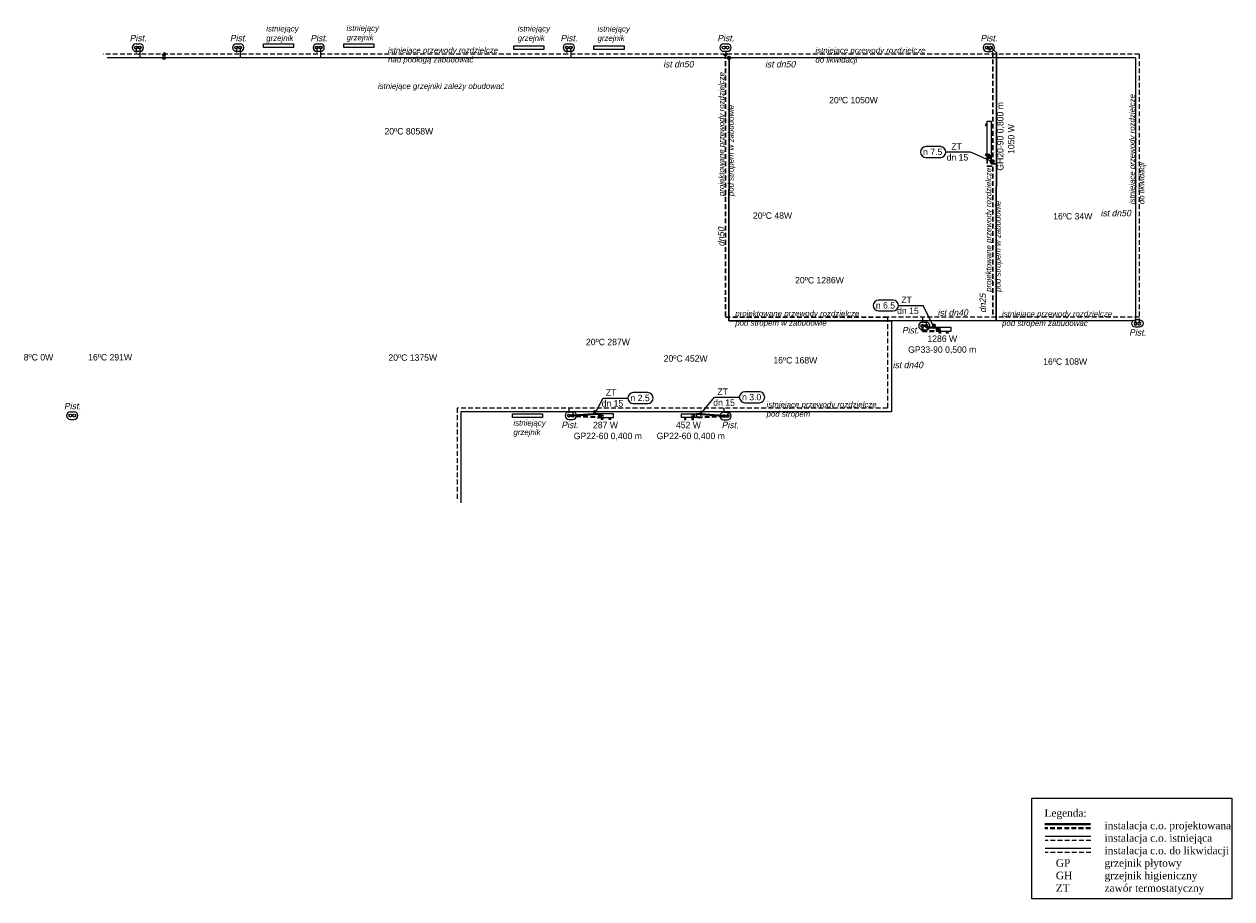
# Model space of a CAD drawing. Header units: millimetres. Extents: x 140532 to 182405, y -11883 to 1516.
# Tile 22 of 23: x 166638 to 169856, y -11883 to -9552. Entities that reach past the tile are written whole.
import ezdxf

# ---------------------------------------------------------------- set-up
doc = ezdxf.new("R2010")
doc.units = ezdxf.units.MM
doc.linetypes.add('CHSW', pattern=[0])
doc.linetypes.add('DASHED', pattern=[19.05, 12.7, -6.35])
for name, color, linetype, lineweight in [('SAN_Armatura CO na rzucie', 7, 'Continuous', 13), ('SAN_ETYKIETY_ARMATURY_NA_RZUCIE', 7, 'Continuous', 0), ('SAN_Grzejniki CO na rzucie', 7, 'Continuous', 13), ('SAN_PIONY_C_O__NA_RZUCIE', 8, 'Continuous', 0), ('SAN_Przewody powrotne CO na rzucie', 5, 'Continuous', 40), ('SAN_Przewody zasilające CO na rzucie', 1, 'Continuous', 40), ('SAN_PRZEWODY_POWROTNE_C_O__NA_RZUCIE', 5, 'Continuous', 25), ('SAN_PRZEWODY_ZASILAJACE_C_O__NA_RZUCIE', 1, 'Continuous', 25), ('woda opis', 7, 'Continuous', 25)]:
    doc.layers.add(name, color=color, linetype=linetype, lineweight=lineweight)
doc.layers.add('SAN_Etykiety armatury CO na rzucie', color=7, linetype='Continuous')
doc.layers.add('SAN_Etykiety pomieszczeń na rzucie', color=7, linetype='Continuous')
doc.styles.add('Etykiety armatury CO na rzucie', font='txt')
doc.styles.add('Etykiety pomieszczeń na rzucie', font='txt')
doc.styles.add('ETYKIETY_ARMATURY_NA_RZUCIE', font='txt', dxfattribs={"oblique": 12, "height": 180})
doc.styles.add('Grzejniki CO na rzucie', font='txt')

# ---------------------------------------------------------------- blocks, each defined once
blk = doc.blocks.new('COSUPPLYRETURN10')
at = {"layer": 'SAN_PIONY_C_O__NA_RZUCIE', "lineweight": 0}
for p, q in [((-50, 100), (50, 100)), ((-50, -100), (50, -100))]:
    blk.add_line(p, q, dxfattribs=at)
for centre, start, end in [((-50, 0), 90, 270), ((50, 0), 270, 90)]:
    blk.add_arc(centre, 100, start, end, dxfattribs=at)
at = {"layer": 'SAN_PRZEWODY_POWROTNE_C_O__NA_RZUCIE', "lineweight": 13}
blk.add_circle((-50, 0), 40, dxfattribs=at)
at = {"layer": 'SAN_PRZEWODY_ZASILAJACE_C_O__NA_RZUCIE', "lineweight": 13}
blk.add_circle((50, 0), 40, dxfattribs=at)
blk = doc.blocks.new('ZAWTERM_P')
at = {"layer": 'SAN_Armatura CO na rzucie'}
blk.add_lwpolyline([(-20, 20), (-30, 60), (30, 60), (20, 20)], dxfattribs=at)
blk.add_circle((0, 0), 30, dxfattribs=at)
blk.add_ellipse((0, 60), major_axis=(30, 0), ratio=0.666667, start_param=0, end_param=3.141593, dxfattribs=at)
blk = doc.blocks.new('INNY_P_ALH_RIGHT_P_60_50_40_30_10')
at = {"layer": 'SAN_Grzejniki CO na rzucie', "color": 9}
for p, q in [((170, -70), (70, -70)), ((170, -110), (70, -110)), ((170, -90), (110, -90)), ((170, -130), (110, -130))]:
    blk.add_line(p, q, dxfattribs=at)
at = {"layer": 'SAN_Grzejniki CO na rzucie'}
for points in [[(-120, -50), (-120, 0), (-80, 0), (-80, -50)], [(80, -50), (80, 0), (120, 0), (120, -50)], [(-200, -150), (200, -150), (200, -50), (-200, -50), (-200, -150)]]:
    blk.add_lwpolyline(points, dxfattribs=at)
blk = doc.blocks.new('INNY_P_ALH_RIGHT_P_60_50_100_30_10')
at = {"layer": 'SAN_Grzejniki CO na rzucie', "color": 9}
for p, q in [((470, -70), (370, -70)), ((470, -110), (370, -110)), ((470, -90), (410, -90)), ((470, -130), (410, -130))]:
    blk.add_line(p, q, dxfattribs=at)
at = {"layer": 'SAN_Grzejniki CO na rzucie'}
for points in [[(-420, -50), (-420, 0), (-380, 0), (-380, -50)], [(380, -50), (380, 0), (420, 0), (420, -50)], [(-500, -150), (500, -150), (500, -50), (-500, -50), (-500, -150)]]:
    blk.add_lwpolyline(points, dxfattribs=at)

msp = doc.modelspace()

# ---------------------------------------------------------------- linework, layer by layer
for points in [[(167274.9, -9604.1), (167354.9, -9604.1), (167354.9, -9614.1), (167274.9, -9614.1)], [(167488.9, -9604.1), (167568.9, -9604.1), (167568.9, -9614.1), (167488.9, -9614.1)], [(167941.9, -9609.1), (168021.9, -9609.1), (168021.9, -9619.1), (167941.9, -9619.1)], [(168155.9, -9609.1), (168235.9, -9609.1), (168235.9, -9619.1), (168155.9, -9619.1)], [(167938.9, -10590.1), (168018.9, -10590.1), (168018.9, -10600.1), (167938.9, -10600.1)]]:
    msp.add_lwpolyline(points, close=True)
at = {"lineweight": 0}
msp.add_lwpolyline([(169322.6, -11614.7), (169855.5, -11614.7), (169855.5, -11883.3), (169322.6, -11883.3)], close=True, dxfattribs=at)
at = {"layer": 'SAN_Etykiety armatury CO na rzucie'}
for p, q in [((169159, -9892.6), (169093.4, -9892.6)), ((169213.9, -9917.2), (169159, -9892.6)), ((168967.5, -10301.6), (169033.1, -10301.6)), ((169061.8, -10359.6), (169033.1, -10301.6)), ((168157.9, -10590.1), (168180.2, -10548.4)), ((168180.2, -10548.4), (168245.8, -10548.4)), ((168440.9, -10590.1), (168477.4, -10546.4)), ((168477.6, -10546.4), (168543.1, -10546.4))]:
    msp.add_line(p, q, dxfattribs=at)
for points in [[(169025.5, -9892.6), (169025.5, -9885.3), (169032.8, -9878), (169040.1, -9878), (169040.1, -9878), (169059.5, -9878), (169059.5, -9878), (169078.9, -9878), (169078.9, -9878), (169086.2, -9878), (169093.4, -9885.3), (169093.4, -9892.6), (169093.4, -9892.6), (169093.4, -9892.6), (169093.4, -9892.6), (169093.4, -9892.6), (169093.4, -9892.6), (169093.4, -9899.8), (169086.2, -9907.1), (169078.9, -9907.1), (169078.9, -9907.1), (169059.5, -9907.1), (169059.5, -9907.1), (169040.1, -9907.1), (169040.1, -9907.1), (169032.8, -9907.1), (169025.5, -9899.8), (169025.5, -9892.6), (169025.5, -9892.6), (169025.5, -9892.6), (169025.5, -9892.6), (169025.5, -9892.6)], [(168899.6, -10301.6), (168899.6, -10294.4), (168906.9, -10287.1), (168914.2, -10287.1), (168914.2, -10287.1), (168933.6, -10287.1), (168933.6, -10287.1), (168953, -10287.1), (168953, -10287.1), (168960.3, -10287.1), (168967.5, -10294.4), (168967.5, -10301.6), (168967.5, -10301.6), (168967.5, -10301.6), (168967.5, -10301.6), (168967.5, -10301.6), (168967.5, -10301.6), (168967.5, -10308.9), (168960.3, -10316.2), (168953, -10316.2), (168953, -10316.2), (168933.6, -10316.2), (168933.6, -10316.2), (168914.2, -10316.2), (168914.2, -10316.2), (168906.9, -10316.2), (168899.6, -10308.9), (168899.6, -10301.6), (168899.6, -10301.6), (168899.6, -10301.6), (168899.6, -10301.6), (168899.6, -10301.6)], [(168245.8, -10548.4), (168245.8, -10541.2), (168253, -10533.9), (168260.3, -10533.9), (168260.3, -10533.9), (168279.7, -10533.9), (168279.7, -10533.9), (168299.1, -10533.9), (168299.1, -10533.9), (168306.4, -10533.9), (168313.7, -10541.2), (168313.7, -10548.4), (168313.7, -10548.4), (168313.7, -10548.4), (168313.7, -10548.4), (168313.7, -10548.4), (168313.7, -10548.4), (168313.7, -10555.7), (168306.4, -10563), (168299.1, -10563), (168299.1, -10563), (168279.7, -10563), (168279.7, -10563), (168260.3, -10563), (168260.3, -10563), (168253, -10563), (168245.8, -10555.7), (168245.8, -10548.4), (168245.8, -10548.4), (168245.8, -10548.4), (168245.8, -10548.4), (168245.8, -10548.4)], [(168543.1, -10546.4), (168543.1, -10539.1), (168550.4, -10531.8), (168557.7, -10531.8), (168557.7, -10531.8), (168577.1, -10531.8), (168577.1, -10531.8), (168596.5, -10531.8), (168596.5, -10531.8), (168603.8, -10531.8), (168611, -10539.1), (168611, -10546.4), (168611, -10546.4), (168611, -10546.4), (168611, -10546.4), (168611, -10546.4), (168611, -10546.4), (168611, -10553.6), (168603.8, -10560.9), (168596.5, -10560.9), (168596.5, -10560.9), (168577.1, -10560.9), (168577.1, -10560.9), (168557.7, -10560.9), (168557.7, -10560.9), (168550.4, -10560.9), (168543.1, -10553.6), (168543.1, -10546.4), (168543.1, -10546.4), (168543.1, -10546.4), (168543.1, -10546.4), (168543.1, -10546.4)]]:
    msp.add_open_spline(points, degree=3, knots=[0, 0, 0, 0, 0.03125, 0.03125, 0.03125, 0.03125, 0.0625, 0.0625, 0.0625, 0.0625, 0.09375, 0.09375, 0.09375, 0.09375, 0.125, 0.125, 0.125, 0.125, 0.15625, 0.15625, 0.15625, 0.15625, 0.1875, 0.1875, 0.1875, 0.1875, 0.21875, 0.21875, 0.21875, 0.21875, 1, 1, 1, 1], dxfattribs=at)
at = {"layer": 'SAN_Grzejniki CO na rzucie'}
for p, q in [((168187.9, -10635.2), (168187.9, -10635.2)), ((168408.9, -10635.2), (168408.9, -10635.2))]:
    msp.add_line(p, q, dxfattribs=at)
at = {"layer": 'SAN_Przewody powrotne CO na rzucie', "linetype": 'DASHED'}
for p, q in [((169030.8, -10370), (169030.8, -10356.1)), ((169030.8, -10370), (169067.5, -10370)), ((168089.2, -10595.1), (168167.9, -10600.1)), ((168501.7, -10596.4), (168428.9, -10600.1)), ((169479.1, -11694.8), (169357.5, -11694.8))]:
    msp.add_line(p, q, dxfattribs=at)
at = {"layer": 'SAN_Przewody zasilające CO na rzucie', "linetype": 'CHSW'}
for p, q in [((169041.1, -10360), (169041.1, -10356.1)), ((169041.1, -10360), (169067.5, -10360)), ((168099.6, -10595.1), (168167.9, -10590.1)), ((168511.7, -10596.4), (168428.9, -10590.1)), ((169479.1, -11684.1), (169357.5, -11684.1))]:
    msp.add_line(p, q, dxfattribs=at)
at = {"layer": 'SAN_PRZEWODY_POWROTNE_C_O__NA_RZUCIE', "linetype": 'DASHED', "lineweight": 15}
for p, q in [((166935.6, -9614.1), (166935.6, -9631.6)), ((167202.9, -9614.1), (167202.9, -9631.6)), ((167417.3, -9614.1), (167417.3, -9631.6)), ((168083.9, -9614.1), (168083.9, -9631.6)), ((168505.9, -9631.7), (166848.4, -9631.6)), ((169609, -10332.6), (168938.2, -10332.6)), ((168938.2, -10332.6), (168938.2, -10575.4)), ((169030.8, -10332.6), (169030.8, -10356.2)), ((168938.2, -10575.4), (167791.2, -10575.3)), ((167791.2, -10575.3), (167791.2, -10818.1)), ((168089.2, -10575.4), (168089.2, -10595.1)), ((168501.7, -10575.4), (168501.7, -10596.4)), ((169480.1, -11727.4), (169358.5, -11727.4))]:
    msp.add_line(p, q, dxfattribs=at)
at = {"layer": 'SAN_PRZEWODY_POWROTNE_C_O__NA_RZUCIE', "linetype": 'DASHED', "lineweight": 30}
for p, q in [((169202.9, -9614.3), (169218.3, -9626.9)), ((168505.9, -9631.7), (168505.9, -10332.6)), ((169218.3, -9626.9), (169218.3, -10332.6)), ((169203.9, -9910.2), (169203.9, -9930.4)), ((169203.9, -9930.4), (169218.3, -9930.4)), ((168938.2, -10332.6), (168505.9, -10332.6))]:
    msp.add_line(p, q, dxfattribs=at)
at = {"layer": 'SAN_PRZEWODY_POWROTNE_C_O__NA_RZUCIE', "color": 4, "linetype": 'DASHED', "lineweight": 15}
for p, q in [((169609, -9631.8), (168505.9, -9631.7)), ((169609, -9631.8), (169609, -10349.7)), ((169480.1, -11760), (169358.5, -11760))]:
    msp.add_line(p, q, dxfattribs=at)
at = {"layer": 'SAN_PRZEWODY_POWROTNE_C_O__NA_RZUCIE', "linetype": 'DASHED', "lineweight": 15}
msp.add_circle((167009.9, -9631.6), 4, dxfattribs=at)
at = {"layer": 'SAN_PRZEWODY_POWROTNE_C_O__NA_RZUCIE', "linetype": 'DASHED', "lineweight": 30}
msp.add_circle((168505.9, -9631.7), 4, dxfattribs=at)
at = {"layer": 'SAN_PRZEWODY_ZASILAJACE_C_O__NA_RZUCIE', "linetype": 'CHSW', "lineweight": 15}
for p, q in [((166945.6, -9614.1), (166945.6, -9641.6)), ((167212.9, -9614.1), (167212.9, -9641.6)), ((167427.3, -9614.1), (167427.3, -9641.6)), ((168093.9, -9614.1), (168093.9, -9641.6)), ((168515.9, -9641.7), (166858.4, -9641.6)), ((169599, -10342.6), (168948.2, -10342.6)), ((168948.2, -10342.6), (168948.2, -10585.4)), ((169041.1, -10342.6), (169041.1, -10356.2)), ((168948.2, -10585.4), (167801.2, -10585.3)), ((167801.2, -10585.3), (167801.2, -10828.1)), ((168099.6, -10585.3), (168099.6, -10595.1)), ((168512.1, -10585.4), (168512.1, -10596.4)), ((169480.1, -11716.7), (169358.5, -11716.7))]:
    msp.add_line(p, q, dxfattribs=at)
at = {"layer": 'SAN_PRZEWODY_ZASILAJACE_C_O__NA_RZUCIE', "linetype": 'CHSW', "lineweight": 30}
for p, q in [((169212.9, -9614.3), (169228.3, -9626.9)), ((168515.9, -9641.7), (168514.9, -10342.6)), ((169228.3, -9626.9), (169227.3, -10342.6)), ((169213.9, -9910.2), (169213.9, -9924.2)), ((169213.9, -9924.2), (169227.9, -9924.2)), ((168948.2, -10342.6), (168514.9, -10342.6))]:
    msp.add_line(p, q, dxfattribs=at)
at = {"layer": 'SAN_PRZEWODY_ZASILAJACE_C_O__NA_RZUCIE', "color": 6, "linetype": 'CHSW', "lineweight": 15}
for p, q in [((169599, -9641.8), (168515.9, -9641.7)), ((169599, -9641.8), (169599, -10349.7)), ((169480.1, -11749.3), (169358.5, -11749.3))]:
    msp.add_line(p, q, dxfattribs=at)
at = {"layer": 'SAN_PRZEWODY_ZASILAJACE_C_O__NA_RZUCIE', "linetype": 'CHSW', "lineweight": 15}
msp.add_circle((167009.9, -9641.6), 4, dxfattribs=at)
at = {"layer": 'SAN_PRZEWODY_ZASILAJACE_C_O__NA_RZUCIE', "linetype": 'CHSW', "lineweight": 30}
msp.add_circle((168515.9, -9641.7), 4, dxfattribs=at)

# ---------------------------------------------------------------- block references
at = {"layer": 'SAN_Armatura CO na rzucie', "yscale": 0.1, "zscale": 0.1}
for p, xscale, rotation in [((169213.9, -9917.2), -0.1, 270.0000100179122), ((169061.8, -10359.6), 0.1, 359.9999899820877), ((168157.9, -10590.1), 0.1, 359.9999899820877), ((168440.8, -10591), -0.1, 1.001791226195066e-05)]:
    msp.add_blockref('ZAWTERM_P', p, dxfattribs=dict(at, xscale=xscale, rotation=rotation))
at = {"layer": 'SAN_Grzejniki CO na rzucie', "yscale": 0.1, "zscale": 0.1}
for name, p, xscale, rotation in [('INNY_P_ALH_RIGHT_P_60_50_100_30_10', (169198.9, -9860.2), -0.1, 90), ('INNY_P_ALH_RIGHT_P_60_50_40_30_10', (169087.5, -10375), 0.1, 180), ('INNY_P_ALH_RIGHT_P_60_50_40_30_10', (168187.9, -10605.1), 0.1, 180), ('INNY_P_ALH_RIGHT_P_60_50_40_30_10', (168408.9, -10605.1), -0.1, 180)]:
    msp.add_blockref(name, p, dxfattribs=dict(at, xscale=xscale, rotation=rotation))
at = {"layer": 'SAN_PIONY_C_O__NA_RZUCIE', "lineweight": 0, "yscale": 0.1}
for p, xscale in [((166940.6, -9614.1), 0.1), ((167207.9, -9614.1), 0.1), ((167422.3, -9614.1), 0.1), ((168088.9, -9614.1), 0.1), ((168506.5, -9614.1), 0.1), ((169207.9, -9614.3), 0.1), ((169036.1, -10356.1), 0.1), ((169604, -10349.7), -0.1), ((166765.8, -10595.1), 0.1), ((168094.2, -10595.1), 0.1), ((168506.7, -10596.4), 0.1)]:
    msp.add_blockref('COSUPPLYRETURN10', p, dxfattribs=dict(at, xscale=xscale))

# ---------------------------------------------------------------- texts
at = {"insert": (169356.3, -11644.4), "char_height": 20, "width": 650.864, "attachment_point": 1}
msp.add_mtext('{\\fTimes New Roman|b0|i0|c238|p18;Legenda:\\P^I^Iinstalacja c.o. projektowana\\P^I^Iinstalacja c.o. istniejąca\\P^I^Iinstalacja c.o. do likwidacji\\P    GP^I ^Igrzejnik płytowy \\P    GH^I^Igrzejnik higieniczny\\P    ZT^I^Izawór termostatyczny\\P^I^I\\P^I\\P^I^I\\P^I^I\\P^I^I}', dxfattribs=at)
at = {"layer": 'SAN_Etykiety armatury CO na rzucie', "style": 'Etykiety armatury CO na rzucie'}
for s, p in [('ZT', (169108, -9886.2)), ('n 7.5', (169032.8, -9900.7)), ('dn 15', (169095.6, -9915.3)), ('n 6.5', (168906.9, -10309.8)), ('ZT', (168974.8, -10295.2)), ('dn 15', (168963.6, -10324.3)), ('ZT', (168484.9, -10540)), ('dn 15', (168176.3, -10571.1)), ('ZT', (168187.5, -10542)), ('n 2.5', (168253.1, -10556.6)), ('dn 15', (168473.7, -10569.1)), ('n 3.0', (168550.4, -10554.5))]:
    msp.add_text(s, height=17.2, dxfattribs=at).set_placement(p)
at = {"layer": 'SAN_Etykiety pomieszczeń na rzucie', "style": 'Etykiety pomieszczeń na rzucie'}
for s, p in [('20ºC 1050W', (168782.4, -9762.8)), ('20ºC 8058W', (167597.7, -9845.8)), ('20ºC 48W', (168579.5, -10070.6)), ('16ºC 34W', (169379.5, -10072.3)), ('20ºC 1286W', (168691.8, -10242.8)), ('20ºC 287W', (168134.5, -10407.5)), ('8ºC 0W', (166636.4, -10448.2)), ('16ºC 291W', (166808.1, -10448.2)), ('20ºC 1375W', (167608.1, -10449)), ('20ºC 452W', (168341.6, -10451.5)), ('16ºC 168W', (168633.8, -10456.2)), ('16ºC 108W', (169352.8, -10459.7))]:
    msp.add_text(s, height=17.2, dxfattribs=at).set_placement(p)
at = {"layer": 'SAN_ETYKIETY_ARMATURY_NA_RZUCIE', "lineweight": 0, "style": 'ETYKIETY_ARMATURY_NA_RZUCIE', "oblique": 12}
for s, p in [('Pist.', (166918.5, -9597.5)), ('Pist.', (167185.7, -9597.5)), ('Pist.', (167400.2, -9597.5)), ('Pist.', (168066.7, -9597.5)), ('Pist.', (168484.4, -9597.5)), ('Pist.', (169185.7, -9597.7)), ('ist dn50', (168340.2, -9667.1)), ('ist dn50', (168611.6, -9667.1)), ('ist dn50', (169505.7, -10064.1)), ('ist dn40', (169071.3, -10329.2)), ('Pist.', (168976.6, -10376.1)), ('Pist.', (169581.7, -10382.1)), ('ist dn40', (168951.7, -10468.8)), ('Pist.', (166743.6, -10578.5)), ('Pist.', (168068.9, -10628.6)), ('Pist.', (168496, -10628.7))]:
    msp.add_text(s, height=17.29, dxfattribs=at).set_placement(p)
for s, p in [(' dn50', (168503.5, -10151)), (' dn25', (169200.5, -10327.8))]:
    msp.add_text(s, height=17.29, rotation=90, dxfattribs=at).set_placement(p)
at = {"layer": 'SAN_Grzejniki CO na rzucie', "style": 'Grzejniki CO na rzucie'}
for s, p in [('GH20-90 0,800 m', (169247, -9942.3)), ('1050 W', (169276.1, -9897.7))]:
    msp.add_text(s, height=17.2, rotation=90, dxfattribs=at).set_placement(p)
for s, p in [('1286 W', (169044.3, -10398.7)), ('GP33-90 0,500 m', (168993, -10427.8)), ('287 W', (168153.3, -10628.8)), ('452 W', (168374.3, -10628.8)), ('GP22-60 0,400 m', (168102, -10657.9)), ('GP22-60 0,400 m', (168323, -10657.9))]:
    msp.add_text(s, height=17.2, dxfattribs=at).set_placement(p)
at = {"layer": 'woda opis', "char_height": 15, "width": 437.071, "attachment_point": 1}
for s, insert in [('{\\fArial|b0|i1|c238|p34;istniejący \\Pgrzejnik}', (167282.6, -9556.2)), ('{\\fArial|b0|i1|c238|p34;istniejący \\Pgrzejnik}', (167496.7, -9554.7)), ('{\\fArial|b0|i1|c238|p34;istniejący \\Pgrzejnik}', (167952.6, -9556.2)), ('{\\fArial|b0|i1|c238|p34;istniejący \\Pgrzejnik}', (168165.3, -9556.5)), ('{\\fArial|b0|i1|c238|p34;istniejące przewody rozdzielcze \\Pnad podłogą zabudować}', (167607, -9613.7)), ('{\\fArial|b0|i1|c238|p34;istniejące przewody rozdzielcze \\Pdo likwidacji}', (168745.9, -9614)), ('{\\fArial|b0|i1|c238|p34;istniejące grzejniki zależy obudować}', (167580.3, -9709.2)), ('{\\fArial|b0|i1|c238|p34;istniejące przewody rozdzielcze \\Ppod stropem zabudować}', (169243.2, -10316.2)), ('{\\fArial|b0|i1|c238|p34;istniejące przewody rozdzielcze \\Ppod stropem}', (168615.7, -10558.1)), ('{\\fArial|b0|i1|c238|p34;istniejący \\Pgrzejnik}', (167941.1, -10606.9))]:
    msp.add_mtext(s, dxfattribs=dict(at, insert=insert))
for s, insert, rotation in [('{\\fArial|b0|i1|c238|p34;projektowane przewody rozdzielcze \\Ppod stropem w zabudowie}', (168488.1, -10010.1), 90.0038), ('{\\fArial|b0|i1|c238|p34;istniejące przewody rozdzielcze \\Pdo likwidacji}', (169582.4, -10031.5), 90.0038), ('{\\fArial|b0|i1|c238|p34;projektowane przewody rozdzielcze \\Ppod stropem w zabudowie}', (169199.6, -10265.3), 90.0038), ('{\\fArial|b0|i1|c238|p34;projektowane przewody rozdzielcze \\Ppod stropem w zabudowie}', (168532.3, -10315.4), 0.0038)]:
    msp.add_mtext(s, dxfattribs=dict(at, insert=insert, rotation=rotation))

doc.saveas('drawing.dxf')
